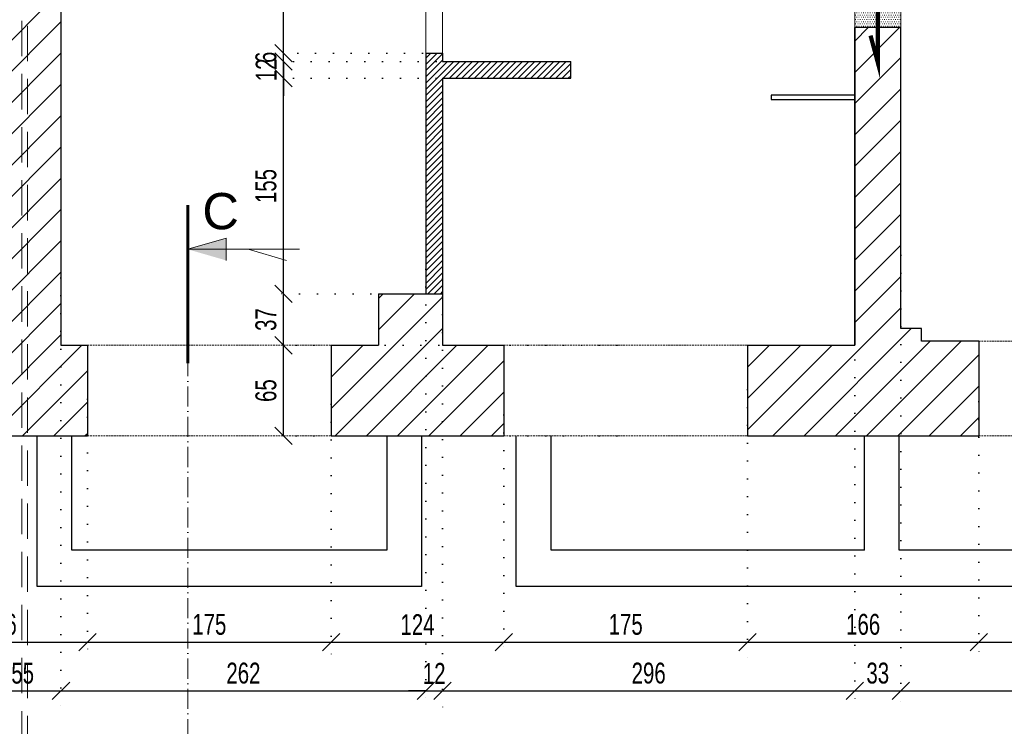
# Model space of a CAD drawing. Header units: millimetres. Extents: x 11149 to 111407, y -107619 to -23630.
# Tile 127 of 245: x 13025 to 13732, y -26093 to -25586. Entities that reach past the tile are written whole.
import ezdxf

# ---------------------------------------------------------------- set-up
doc = ezdxf.new("R2010")
doc.units = ezdxf.units.MM
doc.header["$LTSCALE"] = 2
for name, pattern in [('ACAD_ISO10W100', [18, 12, -3, 0, -3]), ('DOT', [6.35, 0, -6.35]), ('HIDDEN', [9.525, 6.35, -3.175]), ('HIDDENX2', [19.05, 12.7, -6.35])]:
    doc.linetypes.add(name, pattern=pattern)
doc.layers.get('0').update_dxf_attribs({"plot": 0})
doc.layers.get('Defpoints').update_dxf_attribs({"color": 1})
for name, color, linetype in [('3DPLAN_A_KRESKOWANIE 1', 253, 'Continuous'), ('3DPLAN_A_OPIS', 8, 'Continuous'), ('A_SCHODY', 6, 'Continuous')]:
    doc.layers.add(name, color=color, linetype=linetype)
for name, color, linetype, lineweight in [('3DPLAN_A_WYSOKOŚCI ZMIANA', 144, 'HIDDENX2', 5), ('A_TXT', 7, 'Continuous', 0), ('A_WYBURZENIA', 6, 'Continuous', 0), ('A_ściany mur', 2, 'Continuous', 30), ('e-cad_wymiary', 4, 'Continuous', 9), ('Opisy', 7, 'Continuous', 13)]:
    doc.layers.add(name, color=color, linetype=linetype, lineweight=lineweight)
doc.styles.add('e-cad_1', font='arial.ttf', dxfattribs={"width": 0.7})
doc.styles.add('TABEL1', font='txt')
doc.dimstyles.new('e-cad_1_100_[cm]', dxfattribs={"dimscale": 10, "dimtxt": 1.5, "dimasz": 1.25, "dimexe": 1.25, "dimexo": 0.625, "dimgap": 0.5, "dimtad": 1, "dimdec": 0, "dimrnd": 1, "dimzin": 1, "dimtxsty": 'e-cad_1', "dimblk": 'OBLIQUE', "dimcen": 2.5, "dimclrd": 256, "dimclre": 252, "dimclrt": 7, "dimadec": 0, "dimazin": 0, "dimtfac": 1, "dimtix": 1, "dimtmove": 2, "dimatfit": 3, "dimldrblk": 'NONE', "dimfxl": 60, "dimfxlon": 1, "dimarcsym": 0})
pattern_1 = [(45, (12744.33, -25853.178), (-11.22532, 11.22532), [])]

# ---------------------------------------------------------------- blocks, each defined once
blk = doc.blocks.new('_OBLIQUE')
at = {"color": 0, "linetype": 'ByBlock', "lineweight": -2}
blk.add_line((-0.5, -0.5), (0.5, 0.5), dxfattribs=at)
blk = doc.blocks.new('*D805')
at = {"layer": 'Defpoints', "color": 0}
for p in [(12947.61, -25851.39), (13073.61, -25852.39), (13073.61, -26032.89)]:
    blk.add_point(p, dxfattribs=at)
at = {"layer": 'e-cad_wymiary', "color": 252, "linetype": 'DOT', "lineweight": -2}
for p, q in [((12947.61, -25857.64), (12947.61, -26045.39)), ((13073.61, -25858.64), (13073.61, -26045.39))]:
    blk.add_line(p, q, dxfattribs=at)
at = {"layer": 'e-cad_wymiary', "lineweight": -2}
blk.add_line((12947.61, -26032.89), (13073.61, -26032.89), dxfattribs=at)
at = {"layer": 'e-cad_wymiary', "lineweight": -2, "xscale": 12.5, "yscale": 12.5, "zscale": 12.5, "rotation": 180}
blk.add_blockref('_OBLIQUE', (12947.61, -26032.89), dxfattribs=at)
at = {"layer": 'e-cad_wymiary', "lineweight": -2, "xscale": 12.5, "yscale": 12.5, "zscale": 12.5}
blk.add_blockref('_OBLIQUE', (13073.61, -26032.89), dxfattribs=at)
at = {"layer": 'e-cad_wymiary', "color": 7, "insert": (13010.61, -26020.23), "char_height": 15, "attachment_point": 5, "style": 'e-cad_1'}
blk.add_mtext('126', dxfattribs=at)
blk = doc.blocks.new('_None')
blk = doc.blocks.new('*D806')
at = {"layer": 'Defpoints', "color": 0}
for p in [(13073.61, -25852.39), (13248.61, -25855.89), (13248.61, -26032.89)]:
    blk.add_point(p, dxfattribs=at)
at = {"layer": 'e-cad_wymiary', "color": 252, "linetype": 'DOT', "lineweight": -2}
for p, q in [((13073.61, -25858.64), (13073.61, -26045.39)), ((13248.61, -25862.14), (13248.61, -26045.39))]:
    blk.add_line(p, q, dxfattribs=at)
at = {"layer": 'e-cad_wymiary', "lineweight": -2}
blk.add_line((13073.61, -26032.89), (13248.61, -26032.89), dxfattribs=at)
at = {"layer": 'e-cad_wymiary', "lineweight": -2, "xscale": 12.5, "yscale": 12.5, "zscale": 12.5, "rotation": 180}
blk.add_blockref('_OBLIQUE', (13073.61, -26032.89), dxfattribs=at)
at = {"layer": 'e-cad_wymiary', "lineweight": -2, "xscale": 12.5, "yscale": 12.5, "zscale": 12.5}
blk.add_blockref('_OBLIQUE', (13248.61, -26032.89), dxfattribs=at)
at = {"layer": 'e-cad_wymiary', "color": 7, "insert": (13161.11, -26020.23), "char_height": 15, "attachment_point": 5, "style": 'e-cad_1'}
blk.add_mtext('175', dxfattribs=at)
blk = doc.blocks.new('*D807')
at = {"layer": 'Defpoints', "color": 0}
for p in [(13248.61, -25855.89), (13372.61, -25863.55), (13372.61, -26032.89)]:
    blk.add_point(p, dxfattribs=at)
at = {"layer": 'e-cad_wymiary', "color": 252, "linetype": 'DOT', "lineweight": -2}
for p, q in [((13248.61, -25862.14), (13248.61, -26045.39)), ((13372.61, -25869.8), (13372.61, -26045.39))]:
    blk.add_line(p, q, dxfattribs=at)
at = {"layer": 'e-cad_wymiary', "lineweight": -2}
blk.add_line((13248.61, -26032.89), (13372.61, -26032.89), dxfattribs=at)
at = {"layer": 'e-cad_wymiary', "lineweight": -2, "xscale": 12.5, "yscale": 12.5, "zscale": 12.5, "rotation": 180}
blk.add_blockref('_OBLIQUE', (13248.61, -26032.89), dxfattribs=at)
at = {"layer": 'e-cad_wymiary', "lineweight": -2, "xscale": 12.5, "yscale": 12.5, "zscale": 12.5}
blk.add_blockref('_OBLIQUE', (13372.61, -26032.89), dxfattribs=at)
at = {"layer": 'e-cad_wymiary', "color": 7, "insert": (13310.61, -26020.36), "char_height": 15, "attachment_point": 5, "style": 'e-cad_1'}
blk.add_mtext('124', dxfattribs=at)
blk = doc.blocks.new('*D808')
at = {"layer": 'Defpoints', "color": 0}
for p in [(13547.61, -25845.36), (13372.61, -25863.55), (13547.61, -26032.89)]:
    blk.add_point(p, dxfattribs=at)
at = {"layer": 'e-cad_wymiary', "color": 252, "linetype": 'DOT', "lineweight": -2}
for p, q in [((13547.61, -25851.61), (13547.61, -26045.39)), ((13372.61, -25869.8), (13372.61, -26045.39))]:
    blk.add_line(p, q, dxfattribs=at)
at = {"layer": 'e-cad_wymiary', "lineweight": -2}
blk.add_line((13372.61, -26032.89), (13547.61, -26032.89), dxfattribs=at)
at = {"layer": 'e-cad_wymiary', "lineweight": -2, "xscale": 12.5, "yscale": 12.5, "zscale": 12.5, "rotation": 180}
blk.add_blockref('_OBLIQUE', (13372.61, -26032.89), dxfattribs=at)
at = {"layer": 'e-cad_wymiary', "lineweight": -2, "xscale": 12.5, "yscale": 12.5, "zscale": 12.5}
blk.add_blockref('_OBLIQUE', (13547.61, -26032.89), dxfattribs=at)
at = {"layer": 'e-cad_wymiary', "color": 7, "insert": (13460.11, -26020.23), "char_height": 15, "attachment_point": 5, "style": 'e-cad_1'}
blk.add_mtext('175', dxfattribs=at)
blk = doc.blocks.new('*D809')
at = {"layer": 'Defpoints', "color": 0}
for p in [(13547.61, -25845.36), (13713.61, -25853.97), (13713.61, -26032.89)]:
    blk.add_point(p, dxfattribs=at)
at = {"layer": 'e-cad_wymiary', "color": 252, "linetype": 'DOT', "lineweight": -2}
for p, q in [((13547.61, -25851.61), (13547.61, -26045.39)), ((13713.61, -25860.22), (13713.61, -26045.39))]:
    blk.add_line(p, q, dxfattribs=at)
at = {"layer": 'e-cad_wymiary', "lineweight": -2}
blk.add_line((13547.61, -26032.89), (13713.61, -26032.89), dxfattribs=at)
at = {"layer": 'e-cad_wymiary', "lineweight": -2, "xscale": 12.5, "yscale": 12.5, "zscale": 12.5, "rotation": 180}
blk.add_blockref('_OBLIQUE', (13547.61, -26032.89), dxfattribs=at)
at = {"layer": 'e-cad_wymiary', "lineweight": -2, "xscale": 12.5, "yscale": 12.5, "zscale": 12.5}
blk.add_blockref('_OBLIQUE', (13713.61, -26032.89), dxfattribs=at)
at = {"layer": 'e-cad_wymiary', "color": 7, "insert": (13630.61, -26020.23), "char_height": 15, "attachment_point": 5, "style": 'e-cad_1'}
blk.add_mtext('166', dxfattribs=at)
blk = doc.blocks.new('*D810')
at = {"layer": 'Defpoints', "color": 0}
for p in [(13713.61, -25853.97), (13888.61, -25861.63), (13888.61, -26032.89)]:
    blk.add_point(p, dxfattribs=at)
at = {"layer": 'e-cad_wymiary', "color": 252, "linetype": 'DOT', "lineweight": -2}
for p, q in [((13713.61, -25860.22), (13713.61, -26045.39)), ((13888.61, -25867.88), (13888.61, -26045.39))]:
    blk.add_line(p, q, dxfattribs=at)
at = {"layer": 'e-cad_wymiary', "lineweight": -2}
blk.add_line((13713.61, -26032.89), (13888.61, -26032.89), dxfattribs=at)
at = {"layer": 'e-cad_wymiary', "lineweight": -2, "xscale": 12.5, "yscale": 12.5, "zscale": 12.5, "rotation": 180}
blk.add_blockref('_OBLIQUE', (13713.61, -26032.89), dxfattribs=at)
at = {"layer": 'e-cad_wymiary', "lineweight": -2, "xscale": 12.5, "yscale": 12.5, "zscale": 12.5}
blk.add_blockref('_OBLIQUE', (13888.61, -26032.89), dxfattribs=at)
at = {"layer": 'e-cad_wymiary', "color": 7, "insert": (13801.11, -26020.23), "char_height": 15, "attachment_point": 5, "style": 'e-cad_1'}
blk.add_mtext('175', dxfattribs=at)
blk = doc.blocks.new('*D832')
at = {"layer": 'Defpoints', "color": 0}
for p in [(13054.61, -25765.13), (12999.61, -25798.04), (13054.61, -26067.89)]:
    blk.add_point(p, dxfattribs=at)
at = {"layer": 'e-cad_wymiary', "color": 252, "linetype": 'DOT', "lineweight": -2}
for p, q in [((13054.61, -25771.38), (13054.61, -26080.39)), ((12999.61, -25804.29), (12999.61, -26080.39))]:
    blk.add_line(p, q, dxfattribs=at)
at = {"layer": 'e-cad_wymiary', "lineweight": -2}
blk.add_line((12999.61, -26067.89), (13054.61, -26067.89), dxfattribs=at)
at = {"layer": 'e-cad_wymiary', "lineweight": -2, "xscale": 12.5, "yscale": 12.5, "zscale": 12.5, "rotation": 180}
blk.add_blockref('_OBLIQUE', (12999.61, -26067.89), dxfattribs=at)
at = {"layer": 'e-cad_wymiary', "lineweight": -2, "xscale": 12.5, "yscale": 12.5, "zscale": 12.5}
blk.add_blockref('_OBLIQUE', (13054.61, -26067.89), dxfattribs=at)
at = {"layer": 'e-cad_wymiary', "color": 7, "insert": (13027.11, -26055.26), "char_height": 15, "attachment_point": 5, "style": 'e-cad_1'}
blk.add_mtext('55', dxfattribs=at)
blk = doc.blocks.new('*D833')
at = {"layer": 'Defpoints', "color": 0}
for p in [(13316.61, -25758.97), (13054.61, -25765.13), (13316.61, -26067.89)]:
    blk.add_point(p, dxfattribs=at)
at = {"layer": 'e-cad_wymiary', "color": 252, "linetype": 'DOT', "lineweight": -2}
for p, q in [((13316.61, -25765.22), (13316.61, -26080.39)), ((13054.61, -25771.38), (13054.61, -26080.39))]:
    blk.add_line(p, q, dxfattribs=at)
at = {"layer": 'e-cad_wymiary', "lineweight": -2}
blk.add_line((13054.61, -26067.89), (13316.61, -26067.89), dxfattribs=at)
at = {"layer": 'e-cad_wymiary', "lineweight": -2, "xscale": 12.5, "yscale": 12.5, "zscale": 12.5, "rotation": 180}
blk.add_blockref('_OBLIQUE', (13054.61, -26067.89), dxfattribs=at)
at = {"layer": 'e-cad_wymiary', "lineweight": -2, "xscale": 12.5, "yscale": 12.5, "zscale": 12.5}
blk.add_blockref('_OBLIQUE', (13316.61, -26067.89), dxfattribs=at)
at = {"layer": 'e-cad_wymiary', "color": 7, "insert": (13185.61, -26055.23), "char_height": 15, "attachment_point": 5, "style": 'e-cad_1'}
blk.add_mtext('262', dxfattribs=at)
blk = doc.blocks.new('*D834')
at = {"layer": 'Defpoints', "color": 0}
for p in [(13328.61, -25753.17), (13316.61, -25758.97), (13328.61, -26067.89)]:
    blk.add_point(p, dxfattribs=at)
at = {"layer": 'e-cad_wymiary', "color": 252, "linetype": 'DOT', "lineweight": -2}
for p, q in [((13328.61, -25759.42), (13328.61, -26080.39)), ((13316.61, -25765.22), (13316.61, -26080.39))]:
    blk.add_line(p, q, dxfattribs=at)
at = {"layer": 'e-cad_wymiary', "lineweight": -2}
for p, q in [((13316.61, -26067.89), (13304.11, -26067.89)), ((13316.61, -26067.89), (13328.61, -26067.89)), ((13328.61, -26067.89), (13341.11, -26067.89))]:
    blk.add_line(p, q, dxfattribs=at)
at = {"layer": 'e-cad_wymiary', "lineweight": -2, "xscale": 12.5, "yscale": 12.5, "zscale": 12.5}
blk.add_blockref('_OBLIQUE', (13316.61, -26067.89), dxfattribs=at)
at = {"layer": 'e-cad_wymiary', "lineweight": -2, "xscale": 12.5, "yscale": 12.5, "zscale": 12.5, "rotation": 180}
blk.add_blockref('_OBLIQUE', (13328.61, -26067.89), dxfattribs=at)
at = {"layer": 'e-cad_wymiary', "color": 7, "insert": (13322.61, -26055.36), "char_height": 15, "attachment_point": 5, "style": 'e-cad_1'}
blk.add_mtext('12', dxfattribs=at)
blk = doc.blocks.new('*D835')
at = {"layer": 'Defpoints', "color": 0}
for p in [(13624.61, -25747.18), (13328.61, -25753.17), (13624.61, -26067.89)]:
    blk.add_point(p, dxfattribs=at)
at = {"layer": 'e-cad_wymiary', "color": 252, "linetype": 'DOT', "lineweight": -2}
for p, q in [((13624.61, -25753.43), (13624.61, -26080.39)), ((13328.61, -25759.42), (13328.61, -26080.39))]:
    blk.add_line(p, q, dxfattribs=at)
at = {"layer": 'e-cad_wymiary', "lineweight": -2}
blk.add_line((13328.61, -26067.89), (13624.61, -26067.89), dxfattribs=at)
at = {"layer": 'e-cad_wymiary', "lineweight": -2, "xscale": 12.5, "yscale": 12.5, "zscale": 12.5, "rotation": 180}
blk.add_blockref('_OBLIQUE', (13328.61, -26067.89), dxfattribs=at)
at = {"layer": 'e-cad_wymiary', "lineweight": -2, "xscale": 12.5, "yscale": 12.5, "zscale": 12.5}
blk.add_blockref('_OBLIQUE', (13624.61, -26067.89), dxfattribs=at)
at = {"layer": 'e-cad_wymiary', "color": 7, "insert": (13476.61, -26055.23), "char_height": 15, "attachment_point": 5, "style": 'e-cad_1'}
blk.add_mtext('296', dxfattribs=at)
blk = doc.blocks.new('*D836')
at = {"layer": 'Defpoints', "color": 0}
for p in [(13624.61, -25747.18), (13657.61, -25748.98), (13657.61, -26067.89)]:
    blk.add_point(p, dxfattribs=at)
at = {"layer": 'e-cad_wymiary', "color": 252, "linetype": 'DOT', "lineweight": -2}
for p, q in [((13624.61, -25753.43), (13624.61, -26080.39)), ((13657.61, -25755.23), (13657.61, -26080.39))]:
    blk.add_line(p, q, dxfattribs=at)
at = {"layer": 'e-cad_wymiary', "lineweight": -2}
blk.add_line((13624.61, -26067.89), (13657.61, -26067.89), dxfattribs=at)
at = {"layer": 'e-cad_wymiary', "lineweight": -2, "xscale": 12.5, "yscale": 12.5, "zscale": 12.5, "rotation": 180}
blk.add_blockref('_OBLIQUE', (13624.61, -26067.89), dxfattribs=at)
at = {"layer": 'e-cad_wymiary', "lineweight": -2, "xscale": 12.5, "yscale": 12.5, "zscale": 12.5}
blk.add_blockref('_OBLIQUE', (13657.61, -26067.89), dxfattribs=at)
at = {"layer": 'e-cad_wymiary', "color": 7, "insert": (13641.11, -26055.23), "char_height": 15, "attachment_point": 5, "style": 'e-cad_1'}
blk.add_mtext('33', dxfattribs=at)
blk = doc.blocks.new('*D837')
at = {"layer": 'Defpoints', "color": 0}
for p in [(13657.61, -25748.98), (13971.61, -25765.73), (13971.61, -26067.89)]:
    blk.add_point(p, dxfattribs=at)
at = {"layer": 'e-cad_wymiary', "color": 252, "linetype": 'DOT', "lineweight": -2}
for p, q in [((13657.61, -25755.23), (13657.61, -26080.39)), ((13971.61, -25771.98), (13971.61, -26080.39))]:
    blk.add_line(p, q, dxfattribs=at)
at = {"layer": 'e-cad_wymiary', "lineweight": -2}
blk.add_line((13657.61, -26067.89), (13971.61, -26067.89), dxfattribs=at)
at = {"layer": 'e-cad_wymiary', "lineweight": -2, "xscale": 12.5, "yscale": 12.5, "zscale": 12.5, "rotation": 180}
blk.add_blockref('_OBLIQUE', (13657.61, -26067.89), dxfattribs=at)
at = {"layer": 'e-cad_wymiary', "lineweight": -2, "xscale": 12.5, "yscale": 12.5, "zscale": 12.5}
blk.add_blockref('_OBLIQUE', (13971.61, -26067.89), dxfattribs=at)
at = {"layer": 'e-cad_wymiary', "color": 7, "insert": (13814.61, -26055.23), "char_height": 15, "attachment_point": 5, "style": 'e-cad_1'}
blk.add_mtext('314', dxfattribs=at)
blk = doc.blocks.new('*D1017')
at = {"layer": 'Defpoints', "color": 0}
for p in [(13214.48, -25819.89), (13460.11, -25819.89), (13460.11, -25884.89)]:
    blk.add_point(p, dxfattribs=at)
at = {"layer": 'e-cad_wymiary', "color": 252, "linetype": 'DOT', "lineweight": -2}
for p, q in [((13453.86, -25819.89), (13201.98, -25819.89)), ((13453.86, -25884.89), (13201.98, -25884.89))]:
    blk.add_line(p, q, dxfattribs=at)
at = {"layer": 'e-cad_wymiary', "lineweight": -2}
blk.add_line((13214.48, -25884.89), (13214.48, -25819.89), dxfattribs=at)
at = {"layer": 'e-cad_wymiary', "lineweight": -2, "xscale": 12.5, "yscale": 12.5, "zscale": 12.5}
for p, rotation in [((13214.48, -25819.89), 90), ((13214.48, -25884.89), 270)]:
    blk.add_blockref('_OBLIQUE', p, dxfattribs=dict(at, rotation=rotation))
at = {"layer": 'e-cad_wymiary', "color": 7, "insert": (13201.82, -25852.39), "char_height": 15, "attachment_point": 5, "rotation": 90, "style": 'e-cad_1'}
blk.add_mtext('65', dxfattribs=at)
blk = doc.blocks.new('*D1018')
at = {"layer": 'Defpoints', "color": 0}
for p in [(13214.48, -25782.89), (13296.21, -25782.89), (13460.11, -25819.89)]:
    blk.add_point(p, dxfattribs=at)
at = {"layer": 'e-cad_wymiary', "color": 252, "linetype": 'DOT', "lineweight": -2}
for p, q in [((13289.96, -25782.89), (13201.98, -25782.89)), ((13453.86, -25819.89), (13201.98, -25819.89))]:
    blk.add_line(p, q, dxfattribs=at)
at = {"layer": 'e-cad_wymiary', "lineweight": -2}
blk.add_line((13214.48, -25819.89), (13214.48, -25782.89), dxfattribs=at)
at = {"layer": 'e-cad_wymiary', "lineweight": -2, "xscale": 12.5, "yscale": 12.5, "zscale": 12.5}
for p, rotation in [((13214.48, -25782.89), 90), ((13214.48, -25819.89), 270)]:
    blk.add_blockref('_OBLIQUE', p, dxfattribs=dict(at, rotation=rotation))
at = {"layer": 'e-cad_wymiary', "color": 7, "insert": (13201.81, -25801.39), "char_height": 15, "attachment_point": 5, "rotation": 90, "style": 'e-cad_1'}
blk.add_mtext('37', dxfattribs=at)
blk = doc.blocks.new('*D1019')
at = {"layer": 'Defpoints', "color": 0}
for p in [(13214.48, -25628.22), (13394.22, -25628.22), (13296.21, -25782.89)]:
    blk.add_point(p, dxfattribs=at)
at = {"layer": 'e-cad_wymiary', "color": 252, "linetype": 'DOT', "lineweight": -2}
for p, q in [((13387.97, -25628.22), (13201.98, -25628.22)), ((13289.96, -25782.89), (13201.98, -25782.89))]:
    blk.add_line(p, q, dxfattribs=at)
at = {"layer": 'e-cad_wymiary', "lineweight": -2}
blk.add_line((13214.48, -25782.89), (13214.48, -25628.22), dxfattribs=at)
at = {"layer": 'e-cad_wymiary', "lineweight": -2, "xscale": 12.5, "yscale": 12.5, "zscale": 12.5}
for p, rotation in [((13214.48, -25628.22), 90), ((13214.48, -25782.89), 270)]:
    blk.add_blockref('_OBLIQUE', p, dxfattribs=dict(at, rotation=rotation))
at = {"layer": 'e-cad_wymiary', "color": 7, "insert": (13201.82, -25705.56), "char_height": 15, "attachment_point": 5, "rotation": 90, "style": 'e-cad_1'}
blk.add_mtext('155', dxfattribs=at)
blk = doc.blocks.new('*D1020')
at = {"layer": 'Defpoints', "color": 0}
for p in [(13214.48, -25616.22), (13394.22, -25616.22), (13394.22, -25628.22)]:
    blk.add_point(p, dxfattribs=at)
at = {"layer": 'e-cad_wymiary', "lineweight": -2}
for p, q in [((13214.48, -25616.22), (13214.48, -25603.72)), ((13214.48, -25628.22), (13214.48, -25616.22)), ((13214.48, -25628.22), (13214.48, -25640.72))]:
    blk.add_line(p, q, dxfattribs=at)
at = {"layer": 'e-cad_wymiary', "color": 252, "linetype": 'DOT', "lineweight": -2}
for p, q in [((13387.97, -25616.22), (13201.98, -25616.22)), ((13387.97, -25628.22), (13201.98, -25628.22))]:
    blk.add_line(p, q, dxfattribs=at)
at = {"layer": 'e-cad_wymiary', "lineweight": -2, "xscale": 12.5, "yscale": 12.5, "zscale": 12.5}
for p, rotation in [((13214.48, -25616.22), 270), ((13214.48, -25628.22), 90)]:
    blk.add_blockref('_OBLIQUE', p, dxfattribs=dict(at, rotation=rotation))
at = {"layer": 'e-cad_wymiary', "color": 7, "insert": (13201.95, -25622.22), "char_height": 15, "attachment_point": 5, "rotation": 90, "style": 'e-cad_1'}
blk.add_mtext('12', dxfattribs=at)
blk = doc.blocks.new('*D1021')
at = {"layer": 'Defpoints', "color": 0}
for p in [(13214.48, -25610.22), (13320.43, -25610.22), (13394.22, -25616.22)]:
    blk.add_point(p, dxfattribs=at)
at = {"layer": 'e-cad_wymiary', "lineweight": -2}
for p, q in [((13214.48, -25610.22), (13214.48, -25597.72)), ((13214.48, -25616.22), (13214.48, -25610.22)), ((13214.48, -25616.22), (13214.48, -25628.72))]:
    blk.add_line(p, q, dxfattribs=at)
at = {"layer": 'e-cad_wymiary', "color": 252, "linetype": 'DOT', "lineweight": -2}
for p, q in [((13314.18, -25610.22), (13201.98, -25610.22)), ((13387.97, -25616.22), (13201.98, -25616.22))]:
    blk.add_line(p, q, dxfattribs=at)
at = {"layer": 'e-cad_wymiary', "lineweight": -2, "xscale": 12.5, "yscale": 12.5, "zscale": 12.5}
for p, rotation in [((13214.48, -25610.22), 270), ((13214.48, -25616.22), 90)]:
    blk.add_blockref('_OBLIQUE', p, dxfattribs=dict(at, rotation=rotation))
at = {"layer": 'e-cad_wymiary', "color": 7, "insert": (13201.82, -25613.22), "char_height": 15, "attachment_point": 5, "rotation": 90, "style": 'e-cad_1'}
blk.add_mtext('6', dxfattribs=at)
blk = doc.blocks.new('*D1022')
at = {"layer": 'Defpoints', "color": 0}
for p in [(13214.48, -25507.22), (13323.52, -25507.22), (13320.43, -25610.22)]:
    blk.add_point(p, dxfattribs=at)
at = {"layer": 'e-cad_wymiary', "color": 252, "linetype": 'DOT', "lineweight": -2}
for p, q in [((13317.27, -25507.22), (13201.98, -25507.22)), ((13314.18, -25610.22), (13201.98, -25610.22))]:
    blk.add_line(p, q, dxfattribs=at)
at = {"layer": 'e-cad_wymiary', "lineweight": -2}
blk.add_line((13214.48, -25610.22), (13214.48, -25507.22), dxfattribs=at)
at = {"layer": 'e-cad_wymiary', "lineweight": -2, "xscale": 12.5, "yscale": 12.5, "zscale": 12.5}
for p, rotation in [((13214.48, -25507.22), 90), ((13214.48, -25610.22), 270)]:
    blk.add_blockref('_OBLIQUE', p, dxfattribs=dict(at, rotation=rotation))
at = {"layer": 'e-cad_wymiary', "color": 7, "insert": (13201.81, -25558.72), "char_height": 15, "attachment_point": 5, "rotation": 90, "style": 'e-cad_1'}
blk.add_mtext('103', dxfattribs=at)

msp = doc.modelspace()

# ---------------------------------------------------------------- hatches: boundary and pattern name
at = {"layer": '3DPLAN_A_KRESKOWANIE 1', "transparency": 33554687}
h = msp.add_hatch(dxfattribs=at)
h.set_pattern_fill('ANSI31', color=256, scale=5, style=0)
h.set_pattern_definition(pattern_1)
h.paths.add_polyline_path([(13030.61, -25207.89), (13030.61, -25884.89), (13073.61, -25884.89), (13073.61, -25819.89), (13054.61, -25819.89), (13054.61, -25543.89), (13092.61, -25543.89), (13092.61, -25450.89), (13092.61, -25438.89), (13054.61, -25438.89), (13054.61, -25258.89), (13067.61, -25258.89), (13067.61, -25250.89), (13316.61, -25250.89), (13328.61, -25250.89), (13340.61, -25250.89), (13340.61, -25216.89), (13070.61, -25216.89), (13070.61, -25207.89)])
h.paths.add_polyline_path([(12982.61, -25252.89), (12999.61, -25252.89), (12999.61, -25338.89), (12949.61, -25338.89), (12949.61, -25406.89), (12999.61, -25406.89), (12999.61, -25809.89), (12982.61, -25809.89), (12982.61, -25817.89), (12947.61, -25817.89), (12947.61, -25884.89), (12983.49, -25884.89), (13009.49, -25884.89), (13026.62, -25884.89), (13026.62, -25207.89), (12944.61, -25207.89), (12944.61, -25236.89), (12982.61, -25236.89)])
h.paths.add_polyline_path([(12970.49, -25370.8), (12970.49, -25356.8), (12983.29, -25356.8), (12983.29, -25370.8)], flags=16)
h.paths.add_polyline_path([(12970.49, -25396.8), (12970.49, -25382.8), (12983.29, -25382.8), (12983.29, -25396.8)], flags=16)
h.paths.add_polyline_path([(13026.62, -25207.89), (13026.62, -25884.89), (13030.61, -25884.89), (13030.61, -25207.89)])
h = msp.add_hatch(dxfattribs=at)
h.set_pattern_fill('ANSI31', color=256, scale=5, style=0)
h.set_pattern_definition(pattern_1)
h.paths.add_polyline_path([(13547.61, -25819.89), (13547.61, -25884.89), (13713.61, -25884.89), (13713.61, -25816.89), (13672.61, -25816.89), (13672.61, -25807.89), (13657.61, -25807.89), (13657.61, -25591.89), (13624.61, -25591.89), (13624.61, -25640.45), (13624.61, -25819.89)])
h = msp.add_hatch(dxfattribs=at)
h.set_pattern_fill('ANSI31', color=256, scale=5, style=0)
h.set_pattern_definition(pattern_1)
h.paths.add_polyline_path([(13248.61, -25819.89), (13248.61, -25884.89), (13288.49, -25884.89), (13313.49, -25884.89), (13372.61, -25884.89), (13372.61, -25819.89), (13328.61, -25819.89), (13328.61, -25782.89), (13282.61, -25782.89), (13282.61, -25819.89)])
at = {"layer": '3DPLAN_A_OPIS', "lineweight": 0, "transparency": 33554687}
h = msp.add_hatch(dxfattribs=at)
h.set_pattern_fill('ANSI31', color=1)
h.set_pattern_definition([(45, (-9271.924, 124.9504), (-2.24506403, 2.24506403), [])])
h.paths.add_polyline_path([(13313.61, -25250.89), (13313.61, -25306.89), (13328.61, -25306.89), (13328.61, -25250.89)])
h.paths.add_polyline_path([(13109.76, -25453.89), (13316.61, -25453.89), (13316.61, -25507.22), (13328.61, -25507.22), (13328.61, -25407.89), (13313.61, -25407.89), (13313.61, -25438.89), (13092.61, -25438.89), (13092.61, -25453.89), (13109.76, -25453.89)], is_closed=False)
h.paths.add_polyline_path([(13328.61, -25782.89), (13328.61, -25628.22), (13420.63, -25628.22), (13420.63, -25616.22), (13328.61, -25616.22), (13328.61, -25610.22), (13316.61, -25610.22), (13316.61, -25782.89)])
h.paths.add_polyline_path([(13463.61, -25474.85), (13463.61, -25486.85), (13624.61, -25486.85), (13624.61, -25474.85)])
h.paths.add_polyline_path([(13463.61, -25384.85), (13475.61, -25384.85), (13475.61, -25250.89), (13463.61, -25250.89)])
h.paths.add_polyline_path([(13837.61, -25246.89), (13837.61, -25481.89), (13847.61, -25481.89), (13847.61, -25246.89)])
h.paths.add_polyline_path([(14027.61, -25481.89), (14037.61, -25481.89), (14037.61, -25246.89), (14027.61, -25246.89)])
h.paths.add_polyline_path([(13983.61, -25603.89), (13995.61, -25603.89), (13995.61, -25591.89), (13971.61, -25591.89), (13971.61, -25816.89), (13983.61, -25816.89)])
h.paths.add_polyline_path([(14227.61, -25591.89), (14090.61, -25591.89), (14090.61, -25603.89), (14227.61, -25603.89)])
h.paths.add_polyline_path([(14227.61, -25476.89), (14137.61, -25476.89), (14137.61, -25481.89), (14227.61, -25481.89)])
at = {"layer": 'A_TXT', "ltscale": 0.2}
h = msp.add_hatch(color=256, dxfattribs=at)
h.paths.add_polyline_path([(13173.29, -25750.99), (13145.72, -25750.99), (13173.29, -25743)])
h.paths.add_polyline_path([(13173.29, -25758.97), (13145.72, -25750.99), (13173.29, -25750.99)])
at = {"layer": 'A_WYBURZENIA', "transparency": 33554687}
h = msp.add_hatch(dxfattribs=at)
h.set_pattern_fill('DOTS', color=256)
h.set_pattern_definition([(0, (-10145.9241, -5901.0605), (0.79375, 1.5875), [0, -1.5875])])
h.paths.add_polyline_path([(13657.61, -25540.27), (13657.61, -25501.89), (13624.61, -25501.89), (13624.61, -25540.27)])
h.paths.add_polyline_path([(13624.61, -25591.89), (13624.61, -25540.27), (13657.61, -25540.27), (13657.61, -25591.89)])
h.paths.add_polyline_path([(13645.61, -25494.25), (13643.52, -25494.25), (13643.52, -25495.29), (13640.38, -25495.29), (13640.38, -25494.25), (13638.28, -25494.25), (13638.28, -25492.16), (13645.61, -25492.16)], flags=16)
h.paths.add_polyline_path([(13645.61, -25582.16), (13638.28, -25582.16), (13638.28, -25580.06), (13640.38, -25580.06), (13640.38, -25579.02), (13643.52, -25579.02), (13643.52, -25580.06), (13645.61, -25580.06)], flags=16)
h.paths.add_polyline_path([(13645.61, -25492.16), (13638.28, -25492.16), (13638.28, -25494.25), (13640.38, -25494.25), (13640.38, -25495.29), (13643.52, -25495.29), (13643.52, -25494.25), (13645.61, -25494.25)], flags=16)
h.paths.add_polyline_path([(13643.52, -25580.06), (13643.52, -25579.02), (13640.38, -25579.02), (13640.38, -25580.06), (13638.28, -25580.06), (13638.28, -25582.16), (13645.61, -25582.16), (13645.61, -25580.06)], flags=16)

# ---------------------------------------------------------------- linework, layer by layer
at = {"layer": '3DPLAN_A_OPIS', "color": 1, "lineweight": 5}
for p, q in [((13316.61, -25507.22), (13316.61, -25610.22)), ((13328.61, -25610.22), (13328.61, -25507.22))]:
    msp.add_line(p, q, dxfattribs=at)
at = {"layer": '3DPLAN_A_OPIS', "color": 1, "lineweight": 30}
for p, q in [((13316.61, -25610.22), (13316.61, -25782.89)), ((13316.61, -25610.22), (13328.61, -25610.22)), ((13328.61, -25610.22), (13328.61, -25616.22)), ((13328.61, -25616.22), (13420.63, -25616.22)), ((13420.63, -25628.22), (13420.63, -25616.22)), ((13328.61, -25628.22), (13328.61, -25782.89)), ((13328.61, -25628.22), (13420.63, -25628.22))]:
    msp.add_line(p, q, dxfattribs=at)
msp.add_lwpolyline([(13564.61, -25643.45), (13624.61, -25643.45), (13624.61, -25640.45), (13564.61, -25640.45)], close=True, dxfattribs=at)
at = {"layer": '3DPLAN_A_WYSOKOŚCI ZMIANA'}
for p, q in [((13026.62, -26107.75), (13026.62, -23837.92)), ((13030.61, -23837.92), (13030.61, -26107.75))]:
    msp.add_line(p, q, dxfattribs=at)
at = {"layer": 'A_SCHODY'}
for p, q in [((13037.49, -25992.89), (13037.49, -25884.89)), ((13062.49, -25966.89), (13062.49, -25884.89)), ((13288.49, -25884.89), (13288.49, -25966.89)), ((13313.49, -25884.89), (13313.49, -25992.89)), ((13381.49, -25992.89), (13381.49, -25884.89)), ((13406.49, -25966.89), (13406.49, -25884.89)), ((13631.49, -25966.89), (13631.49, -25884.89)), ((13656.49, -25966.89), (13656.49, -25884.89)), ((13288.49, -25966.89), (13062.49, -25966.89)), ((13631.49, -25966.89), (13406.49, -25966.89)), ((13882.49, -25966.89), (13656.49, -25966.89)), ((13313.49, -25992.89), (13037.49, -25992.89)), ((13910.49, -25992.89), (13381.49, -25992.89))]:
    msp.add_line(p, q, dxfattribs=at)
at = {"layer": 'A_TXT', "linetype": 'ACAD_ISO10W100', "ltscale": 0.6}
msp.add_line((13145.72, -25719.24), (13145.72, -26188.22), dxfattribs=at)
at = {"layer": 'A_TXT', "ltscale": 0.2}
for p, q in [((13145.72, -25750.99), (13173.29, -25743)), ((13173.29, -25743), (13173.29, -25750.99)), ((13145.72, -25750.99), (13225.98, -25750.99)), ((13173.29, -25758.97), (13173.29, -25750.99)), ((13188.98, -25750.99), (13216.55, -25758.97))]:
    msp.add_line(p, q, dxfattribs=at)
at = {"layer": 'A_TXT', "lineweight": 35, "ltscale": 0.2, "const_width": 2}
msp.add_lwpolyline([(13145.72, -25719.24), (13145.72, -25832.85)], dxfattribs=at)
at = {"layer": 'A_WYBURZENIA'}
msp.add_lwpolyline([(13657.61, -25501.89), (13624.61, -25501.89), (13624.61, -25591.89), (13657.61, -25591.89)], close=True, dxfattribs=at)
at = {"layer": 'A_ściany mur', "ltscale": 0.1}
for p, q in [((13054.61, -25543.89), (13054.61, -25819.89)), ((13624.61, -25591.89), (13624.61, -25819.89)), ((13657.61, -25591.89), (13624.61, -25591.89)), ((13624.61, -25819.89), (13624.61, -25591.89)), ((13657.61, -25807.89), (13657.61, -25591.89)), ((13282.61, -25782.89), (13328.61, -25782.89)), ((13282.61, -25782.89), (13282.61, -25819.89)), ((13328.61, -25782.89), (13328.61, -25819.89)), ((13672.61, -25807.89), (13657.61, -25807.89)), ((13672.61, -25816.89), (13672.61, -25807.89)), ((13713.61, -25816.89), (13672.61, -25816.89)), ((13713.61, -25816.89), (13713.61, -25884.89)), ((13054.61, -25819.89), (13073.61, -25819.89)), ((13073.61, -25819.89), (13073.61, -25884.89)), ((13248.61, -25819.89), (13282.61, -25819.89)), ((13248.61, -25819.89), (13248.61, -25884.89)), ((13328.61, -25819.89), (13372.61, -25819.89)), ((13372.61, -25819.89), (13372.61, -25884.89)), ((13547.61, -25819.89), (13624.61, -25819.89)), ((13547.61, -25819.89), (13547.61, -25884.89)), ((12947.61, -25884.89), (13073.61, -25884.89)), ((13248.61, -25884.89), (13372.61, -25884.89)), ((13547.61, -25884.89), (13713.61, -25884.89))]:
    msp.add_line(p, q, dxfattribs=at)
at = {"layer": 'A_ściany mur', "color": 4, "linetype": 'HIDDEN', "lineweight": 5, "ltscale": 0.1}
for p, q in [((13713.61, -25816.89), (13888.61, -25816.89)), ((13073.61, -25819.89), (13248.61, -25819.89)), ((13372.61, -25819.89), (13547.61, -25819.89)), ((13073.61, -25884.89), (13248.61, -25884.89)), ((13372.61, -25884.89), (13547.61, -25884.89)), ((13713.61, -25884.89), (13888.61, -25884.89))]:
    msp.add_line(p, q, dxfattribs=at)
at = {"layer": 'Opisy', "color": 161, "const_width": 3}
msp.add_lwpolyline([(13646.28, -25496.21), (13641.11, -25476.89), (13641.11, -25616.89), (13635.93, -25597.57)], dxfattribs=at)

# ---------------------------------------------------------------- texts
at = {"layer": 'A_TXT', "ltscale": 0.2, "insert": (13156.13, -25736.94), "char_height": 26, "width": 72.9007, "attachment_point": 7, "style": 'TABEL1'}
msp.add_mtext('{\\fArial|b0|i0|c238|p34;C}', dxfattribs=at)

# ---------------------------------------------------------------- dimensions: what is measured, and where the dimension line sits
at = {"layer": 'e-cad_wymiary'}
for base, p1, p2, picture, middle in [((13214.48, -25507.22), (13320.43, -25610.22), (13323.52, -25507.22), '*D1022', (13201.81, -25558.72)), ((13214.48, -25610.22), (13394.22, -25616.22), (13320.43, -25610.22), '*D1021', (13201.82, -25613.22)), ((13214.48, -25616.22), (13394.22, -25628.22), (13394.22, -25616.22), '*D1020', (13201.95, -25622.22)), ((13214.48, -25628.22), (13296.21, -25782.89), (13394.22, -25628.22), '*D1019', (13201.82, -25705.56)), ((13214.48, -25782.89), (13460.11, -25819.89), (13296.21, -25782.89), '*D1018', (13201.81, -25801.39)), ((13214.48, -25819.89), (13460.11, -25884.89), (13460.11, -25819.89), '*D1017', (13201.82, -25852.39))]:
    dim = msp.add_linear_dim(base=base, p1=p1, p2=p2, angle=90, dimstyle='e-cad_1_100_[cm]', dxfattribs=at)
    dim.commit()
    dim.dimension.update_dxf_attribs({"geometry": picture, "text_midpoint": middle})
for base, p1, p2, picture, middle in [((13624.61, -26067.89), (13328.61, -25753.17), (13624.61, -25747.18), '*D835', (13476.61, -26055.23)), ((13657.61, -26067.89), (13624.61, -25747.18), (13657.61, -25748.98), '*D836', (13641.11, -26055.23)), ((13971.61, -26067.89), (13657.61, -25748.98), (13971.61, -25765.73), '*D837', (13814.61, -26055.23)), ((13328.61, -26067.89), (13316.61, -25758.97), (13328.61, -25753.17), '*D834', (13322.61, -26055.36)), ((13316.61, -26067.89), (13054.61, -25765.13), (13316.61, -25758.97), '*D833', (13185.61, -26055.23)), ((13054.61, -26067.89), (12999.61, -25798.04), (13054.61, -25765.13), '*D832', (13027.11, -26055.26)), ((13547.61, -26032.89), (13372.61, -25863.55), (13547.61, -25845.36), '*D808', (13460.11, -26020.23)), ((13713.61, -26032.89), (13547.61, -25845.36), (13713.61, -25853.97), '*D809', (13630.61, -26020.23)), ((13073.61, -26032.89), (12947.61, -25851.39), (13073.61, -25852.39), '*D805', (13010.61, -26020.23)), ((13248.61, -26032.89), (13073.61, -25852.39), (13248.61, -25855.89), '*D806', (13161.11, -26020.23)), ((13888.61, -26032.89), (13713.61, -25853.97), (13888.61, -25861.63), '*D810', (13801.11, -26020.23)), ((13372.61, -26032.89), (13248.61, -25855.89), (13372.61, -25863.55), '*D807', (13310.61, -26020.36))]:
    dim = msp.add_linear_dim(base=base, p1=p1, p2=p2, dimstyle='e-cad_1_100_[cm]', dxfattribs=at)
    dim.commit()
    dim.dimension.update_dxf_attribs({"geometry": picture, "text_midpoint": middle})

doc.saveas('drawing.dxf')
